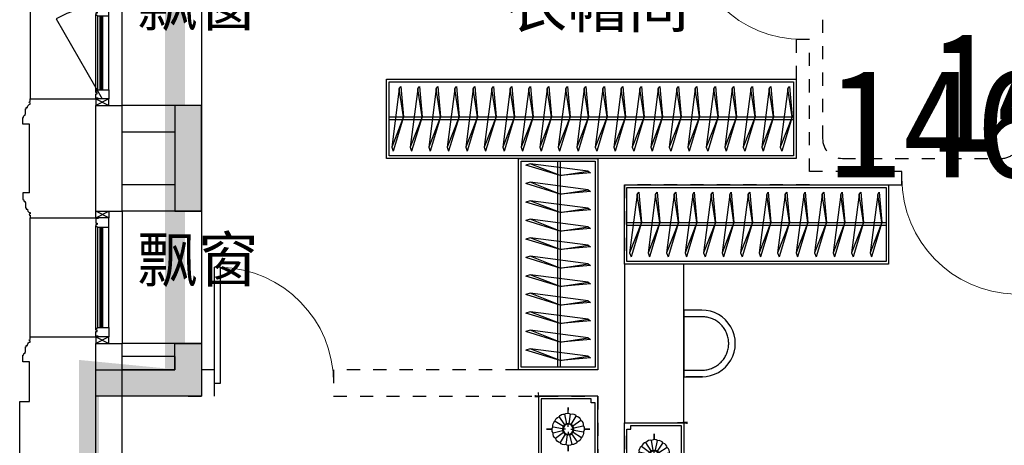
# Model space of a CAD drawing. Header units: millimetres. Extents: x 296296 to 297283, y 219875 to 220035.
# Tile 89 of 256: x 296756.31 to 296763.76, y 220014.42 to 220017.64. Entities that reach past the tile are written whole.
import ezdxf

# ---------------------------------------------------------------- set-up
doc = ezdxf.new("R2010")
doc.units = ezdxf.units.MM
for name, pattern in [('185洋房-边套（报建版）-旧规$0$DASH', [0.35, 0.25, -0.1]), ('185洋房-边套（报建版）-旧规$0$洋房户型$0$_DASH', [0.6000000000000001, 0.4, -0.2]), ('185洋房-边套（报建版）-旧规$0$洋房户型$0$CONTINOUS', [0]), ('185洋房-边套（报建版）-旧规$0$洋房户型$0$XU-140-SF-N1$0$DASH', [0.35, 0.25, -0.1])]:
    doc.linetypes.add(name, pattern=pattern)
doc.layers.add('$面积结果', color=7, linetype='Continuous')
doc.layers.add('面积-住宅全面积', color=1, linetype='Continuous')
doc.layers.add('面积-计容-住宅-1', color=1, linetype='Continuous', lineweight=0)
doc.styles.add('dw', font='simhei.ttf')
doc.styles.get("Standard").update_dxf_attribs({"font": 'arial.ttf'})

# ---------------------------------------------------------------- blocks, each defined once
blk = doc.blocks.new('wy53eu64i765i57i78i')
for points in [[(950474.8552037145, 185258.4376817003), (950674.8552037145, 185258.4376817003), (950674.8552037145, 186058.4376817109), (950474.8552037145, 186058.4376817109)], [(949874.8547115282, 183858.4376814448), (949874.8547115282, 184058.4377638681), (950474.8551656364, 184058.4376814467), (950474.8551656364, 184258.4376814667), (950674.8551656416, 184258.4376814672), (950674.855165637, 183858.4376814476)]]:
    blk.add_hatch(color=253).paths.add_polyline_path(points)
at = {"color": 253}
for points in [[(950474.8552037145, 185258.4376817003), (950674.8552037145, 185258.4376817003), (950674.8552037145, 186058.4376817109), (950474.8552037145, 186058.4376817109)], [(949874.8547115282, 183858.4376814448), (949874.8547115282, 184058.4377638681), (950474.8551656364, 184058.4376814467), (950474.8551656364, 184258.4376814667), (950674.8551656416, 184258.4376814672), (950674.855165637, 183858.4376814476)]]:
    blk.add_lwpolyline(points, close=True, dxfattribs=at)
blk = doc.blocks.new('4uyh5uj6kj67j75rykjtuk7tsik76ykj')
at = {"color": 253}
for s, p in [('飘窗', (807388, 428663)), ('衣帽间', (810183, 428650)), ('飘窗', (807388, 426725.525874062))]:
    blk.add_text(s, height=337.5886524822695, dxfattribs=at).set_placement(p)
blk = doc.blocks.new('185洋房-边套（报建版）-旧规$0$洋房户型$0$11A$C643C1FD2')
at = {"color": 253}
for points in [[(28.00162752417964, 342.6770962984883, -0.2633679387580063), (0.0515171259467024, 361.4657623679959, -0.494818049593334), (9.22300753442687, 380.2089987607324, -0.049224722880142), (26.89366485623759, 381.9528907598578, -0.0368308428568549), (50.53589313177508, 380.2089987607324, -0.0318926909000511), (88.513958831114, 372.0737317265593, 0.0357819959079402), (122.4282498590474, 365.0841070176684, 0.0329412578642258), (212.0899194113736, 359.1705537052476, 0.0265644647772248), (323.3170857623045, 365.0841070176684, 0.0179054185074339), (360.8313586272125, 370.4487565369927, -0.0333974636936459), (381.0393698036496, 372.7026747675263, -0.0320396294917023), (418.1219118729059, 371.9701745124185, 0.018441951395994), (482.4437609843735, 368.9494421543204, 0.0108372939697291), (547.20722402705, 369.7023622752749, 0.0146238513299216), (595.1154809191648, 372.7026747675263, 0.1112493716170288), (617.6622878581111, 380.009099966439, -0.1537083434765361), (634.5505437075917, 383.9622313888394, -0.0764444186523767), (641.9869964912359, 382.2391803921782, -0.215512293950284), (643.9398537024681, 380.2089987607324, -0.5858582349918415), (641.2773915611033, 377.1638927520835, 0.3634893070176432), (636.428366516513, 374.5792910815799, 0.1917162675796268), (636.3710470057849, 363.0441536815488, -0.1296753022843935), (638.3061893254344, 346.4303289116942, -0.0173502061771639), (635.3064320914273, 329.6262630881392, 0.0193256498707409), (632.6727208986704, 314.5282753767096, 0.0188175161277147), (626.0583722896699, 246.1461785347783, 0.0218280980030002), (625.1612337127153, 186.9199199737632, 0.0062041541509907), (626.5468691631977, 153.0692459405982, 0.0019630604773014), (632.6727208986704, 46.17539165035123, 0.0283408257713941), (636.9498540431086, 10.04676229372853, -0.1170135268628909), (636.428366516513, 1.137023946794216, -0.3660599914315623), (634.9992988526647, 0.2057491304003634, -0.0397304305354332), (621.4055880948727, 3.013640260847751, -0.0483088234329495), (607.6671159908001, 8.49546699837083, 0.0629807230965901), (596.9933037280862, 12.39658056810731, 0.0405796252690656), (573.5959727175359, 15.7771522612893, 0.0143450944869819), (506.85604535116, 18.02642949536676, 0.0054844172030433), (381.4113608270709, 17.27782013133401, 0.0071527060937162), (285.2684470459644, 14.27319686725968, 0.0087615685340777), (242.7241944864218, 11.586396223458, -0.0081531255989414), (197.0090114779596, 8.643489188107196, -0.062510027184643), (139.879690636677, 13.04411358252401, 0.078669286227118), (94.29284231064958, 15.08410701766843, 0.0478250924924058), (71.93141105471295, 10.36764307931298, -0.0344939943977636), (41.1465831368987, 3.013640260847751, -0.0235713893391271), (15.81139786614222, -8.1299222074e-06, -0.5102284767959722), (14.85667191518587, 1.137023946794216), (22.36815910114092, 31.16260241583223), (43.02460189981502, 113.7327313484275, 0.0730409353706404), (44.97563112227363, 133.3135636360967, 0.0233051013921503), (39.26876032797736, 194.4262439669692, 0.0182988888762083), (35.19884174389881, 217.2706755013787, -0.0109698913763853), (27.85368260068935, 255.2657693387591, -0.0422811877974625), (24.94686314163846, 289.579173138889, -0.0272005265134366), (27.85368260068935, 342.9727865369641)], [(583.8483481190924, 374.5792910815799, 0.0881531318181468), (549.3185234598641, 371.0355364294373, 0.0881531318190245), (518.1231781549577, 355.8132692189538, 0.0775471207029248), (496.4769416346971, 334.2011149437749, 0.077547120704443), (482.4437609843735, 307.0218101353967)], [(501.8616993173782, 368.8804882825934, 0.0278421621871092), (478.0799251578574, 358.2673156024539, 0.0486850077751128), (465.5431597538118, 350.1835615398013, 0.0236664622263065), (437.6198862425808, 325.8245057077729, 0.0312234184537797), (418.5966097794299, 305.1453350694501, 0.0468009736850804), (413.4886008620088, 297.4792006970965, 0.023190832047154), (405.4516541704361, 280.7496055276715)], [(118.3913605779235, 15.79728258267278, 0.0097294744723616), (145.6801728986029, 24.82911724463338, 0.009729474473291), (172.5969230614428, 34.91583502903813, 0.0079705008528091), (194.3418602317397, 43.95450188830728, 0.0079705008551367), (215.7876314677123, 53.68171564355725)]]:
    blk.add_lwpolyline(points, format="xyb", dxfattribs=at)
blk = doc.blocks.new('185洋房-边套（报建版）-旧规$0$洋房户型$0$11A$C5A527934')
at = {"color": 253}
for p, q in [((122.7863028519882, 492.3297854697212), (194.0422210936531, 398.7701386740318)), ((469.082148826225, 493.1734273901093), (467.2889541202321, 399.6312042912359)), ((194.0422210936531, 398.7701386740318), (261.6452530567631, 281.4336128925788)), ((347.0384173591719, 320.5457457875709), (364.8287260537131, 400.5479455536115)), ((467.2889541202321, 399.6312042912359), (490.5114477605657, 289.7861020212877)), ((329.248285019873, 268.9888375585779), (347.0384173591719, 320.5457457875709)), ((530.7634408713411, 243.3727071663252), (592.6898554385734, 326.9167924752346)), ((592.6898554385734, 326.9167924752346), (677.8384109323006, 360.9532905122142)), ((677.8384109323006, 360.9532905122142), (699.5126560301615, 357.8590980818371)), ((69.51041293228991, 247.6549006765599), (37.09750266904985, 229.6184736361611)), ((162.0198065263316, 260.0996760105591), (69.51041293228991, 247.6549006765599)), ((277.656460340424, 231.6545115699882), (162.0198065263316, 260.0996760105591)), ((277.656460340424, 231.6545115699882), (233.1808649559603, 174.7640555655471)), ((261.6452530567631, 281.4336128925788), (277.656460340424, 231.6545115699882)), ((277.656460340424, 231.6545115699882), (329.248285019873, 268.9888375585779)), ((277.656460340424, 231.6545115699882), (288.2512753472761, 146.9533973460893)), ((363.562474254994, 226.3543945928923), (318.6659118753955, 193.8651198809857)), ((530.7634408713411, 243.3727071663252), (363.562474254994, 226.3543945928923)), ((490.5114477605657, 289.7861020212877), (530.7634408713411, 243.3727071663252)), ((530.7634408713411, 243.3727071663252), (502.8965543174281, 169.1111991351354)), ((530.7634408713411, 243.3727071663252), (591.1416068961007, 268.1265008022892)), ((591.1416068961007, 268.1265008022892), (653.0678451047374, 265.0323083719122)), ((653.0678451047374, 265.0323083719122), (741.3128976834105, 249.5610920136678)), ((741.3128976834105, 249.5610920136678), (744.2826452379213, 243.7632998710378)), ((233.1808649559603, 174.7640555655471), (174.4729873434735, 132.0963089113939)), ((318.6659118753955, 193.8651198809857), (307.8287011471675, 186.1295117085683)), ((502.8965543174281, 169.1111991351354), (521.4744786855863, 94.8498182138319)), ((174.4729873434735, 132.0963089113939), (90.85874809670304, 132.0963089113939)), ((289.9070901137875, 133.7158508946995), (300.5571840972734, 48.57280439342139)), ((521.4744786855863, 94.8498182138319), (569.7114051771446, 38.53747242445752))]:
    blk.add_line(p, q, dxfattribs=at)
blk.add_lwpolyline([(405.0356356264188, 391.5003112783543, -0.0256263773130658), (394.5934741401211, 394.0405346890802, -0.0108003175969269), (278.209239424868, 431.5106167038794, -0.0045599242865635), (199.4338971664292, 459.5707737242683, -0.0112502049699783), (167.8769151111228, 471.9491266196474, -0.0693939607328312), (150.9364112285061, 481.9861399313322, 0.0797562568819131), (135.9971100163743, 490.4264496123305, 0.1063994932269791), (122.7863028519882, 492.3297854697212, 0.3286420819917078), (119.1773717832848, 489.2655320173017, 0.2995467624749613), (121.3153486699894, 483.4137400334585, -0.1899166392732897), (126.2542959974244, 475.4833428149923, -0.0335175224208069), (127.3176843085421, 466.2475801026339, -0.0756271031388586), (126.8906863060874, 462.1304654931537, -0.0534886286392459), (124.2209201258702, 455.063051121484, -0.0178378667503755), (113.3135905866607, 435.2732662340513, -0.0383935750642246), (97.84424402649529, 413.4275901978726, 0.0595290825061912), (88.45066338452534, 398.9000875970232, 0.0359425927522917), (78.95537845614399, 375.3470172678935, 0.011245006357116), (55.85925023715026, 297.6302435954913, 0.0062027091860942), (46.61283075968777, 262.009805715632, -0.010783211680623), (41.10622010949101, 241.5682398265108, -0.0194848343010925), (37.09750266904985, 229.6184736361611, -0.0050616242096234), (19.43351800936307, 184.4461909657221, -0.1013919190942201), (4.367418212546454, 161.6979340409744, 0.2237680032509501), (2.24386440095e-05, 149.6127858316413, 0.2555795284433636), (2.805489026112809, 145.4583129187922, 0.0815627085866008), (16.92475666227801, 140.8788286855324, 0.0718052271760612), (32.32184490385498, 140.7632261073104, -0.0699853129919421), (48.11559286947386, 140.7018463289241, -0.0354599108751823), (101.6783004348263, 129.0320565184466, -0.0294323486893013), (163.8247328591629, 106.7504570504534, -0.0015539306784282), (193.8273851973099, 93.84524431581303, 0.0015200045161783), (224.4987916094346, 80.64991030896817, 0.004735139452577), (256.237719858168, 67.46336765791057, -0.0038204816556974), (295.604757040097, 51.19196171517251, -0.2960011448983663), (315.3198151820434, 22.10359100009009, 0.6497743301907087), (334.6137799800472, 13.98520612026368, 0.0231899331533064), (338.6621444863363, 18.15789371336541, -0.0288000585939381), (341.960333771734, 21.48196777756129, -0.0057266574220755), (347.8876233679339, 26.68343014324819, 0.0043580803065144), (355.6948428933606, 33.49688085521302, 0.0275279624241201), (370.9950301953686, 48.67188713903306, 0.0462141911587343), (378.6929041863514, 58.96571177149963, 0.194121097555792), (381.2113511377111, 73.97301234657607, -0.1337189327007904), (382.2652226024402, 95.61669339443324, -0.0057790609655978), (388.9653815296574, 115.431317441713, -0.0088817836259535)], format="xyb", dxfattribs=at)
blk.add_lwpolyline([(770.2698468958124, 299.0561550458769, 0.1013919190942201), (787.0352203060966, 320.5827156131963, -0.2237680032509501), (792.3160632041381, 332.2975630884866, -0.2555795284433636), (789.8372789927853, 336.6548462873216, -0.0815627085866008), (776.1105519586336, 342.3030636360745, -0.0718052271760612), (760.7676185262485, 343.5984725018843, 0.0699853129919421), (745.0250362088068, 344.8702209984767, 0.0354599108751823), (692.5143547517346, 360.6111221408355, 0.0294323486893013), (632.2585668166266, 387.5905357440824, 0.0015539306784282), (603.3333250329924, 402.757409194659, -0.0015200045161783), (573.7635334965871, 418.2648087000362, -0.004735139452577), (543.1286866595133, 433.8452654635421, 0.0038204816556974), (505.1246174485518, 453.0861851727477, 0.2960011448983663), (487.6971029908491, 483.6000929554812, 0.265444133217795), (469.082148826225, 493.1734273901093, -0.0231899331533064), (464.7258680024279, 489.3233112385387, 0.0288000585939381), (461.1825995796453, 486.2618132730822, 0.0057266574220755), (454.8740680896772, 481.5299634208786, -0.0043580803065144), (446.5675822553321, 475.3349589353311, -0.0275279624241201), (430.149279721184, 461.3773126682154, -0.0462141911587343), (421.6850562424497, 451.7037915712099, -0.194121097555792), (418.0237477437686, 436.9336708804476, 0.1337189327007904), (415.3140452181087, 415.4344363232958, 0.0115049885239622), (398.5551213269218, 377.3189803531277, 0.0088817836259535), (374.8533441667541, 328.8747350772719, 0.0124257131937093), (341.4359616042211, 267.358714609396, -0.0336123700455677), (330.0450882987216, 244.0923795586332), (309.3242681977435, 193.4073047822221), (293.3396342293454, 154.3073867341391, 0.2243410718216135), (280.2644931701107, 142.336453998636, -0.7227715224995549), (280.1118582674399, 134.362428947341, -0.1035130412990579), (283.475598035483, 133.9159818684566, 0.0534647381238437), (289.9907356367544, 133.7042395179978, 0.0301092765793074), (310.7412826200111, 129.5083340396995, -0.0314364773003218), (330.6279829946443, 125.5419687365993, -0.0532399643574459), (344.2355694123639, 125.1658530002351, 0.0551795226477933), (357.3661006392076, 124.7520930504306, 0.0562710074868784), (380.1486569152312, 118.8334074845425, 0.0108003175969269), (493.3185365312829, 72.55300682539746, 0.0045599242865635), (569.7114051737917, 38.53747242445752, 0.0112502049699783), (600.2267866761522, 23.7767736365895, 0.0693939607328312), (616.3481453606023, 12.47084147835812, -0.0797562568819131), (630.5965715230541, 2.91030277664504, -0.1063994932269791), (643.622630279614, -7.6228861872e-06, -0.3286420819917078), (647.45581179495, 2.778616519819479, -0.2995467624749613), (645.7726487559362, 8.777064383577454, 0.1899166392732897), (641.4560746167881, 17.06268979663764, 0.0335175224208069), (641.103711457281, 26.35278924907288, 0.0756271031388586), (641.8450193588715, 30.42506412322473, 0.0534886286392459), (645.0486305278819, 37.26705745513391, 0.0178378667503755), (657.4407085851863, 56.16260785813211, 0.0383935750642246), (674.5389620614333, 76.75833489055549, -0.0595290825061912), (685.0184041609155, 90.52310813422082, -0.0359425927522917), (696.2910374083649, 113.2791029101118, -0.011245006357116), (725.2760093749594, 188.9969967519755, -0.0062027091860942), (737.2254412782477, 223.8039349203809, 0.010783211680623), (744.2826452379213, 243.7632998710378, 0.0194848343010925), (749.1954882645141, 255.370655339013, 0.0050616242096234)], format="xyb", close=True, dxfattribs=at)
blk = doc.blocks.new('185洋房-边套（报建版）-旧规$0$洋房户型$0$11cdx床头灯2.0')
at = {"color": 253}
for p, q in [((0, 121.9930754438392), (0, 164.8358911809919)), ((-22.36753262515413, 36.55522483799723), (-61.20316116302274, 100.0242339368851)), ((-6.675826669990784, 42.33230819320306), (-18.26673075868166, 115.8317782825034)), ((10.03221337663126, 41.66468136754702), (27.45064381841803, 114.0049844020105)), ((25.21293987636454, 34.65398449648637), (68.98890671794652, 94.82196510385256)), ((-121.9930754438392, 0), (-164.8358911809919, 0)), ((-41.66468137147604, 10.0322133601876), (-114.0049843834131, 27.45064379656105)), ((-34.65398450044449, 25.21293987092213), (-94.82196508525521, 68.98890669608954)), ((-19.46074865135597, 0), (-38.24746614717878, 0)), ((0, 19.46074865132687), (0, 38.24746614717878)), ((19.46074865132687, 0), (38.24746614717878, 0)), ((36.55522483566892, 22.36753262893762), (100.0242339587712, 61.20316118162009)), ((42.33230819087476, 6.675826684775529), (115.8317783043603, 18.26673077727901)), ((121.9930754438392, 0), (164.8358911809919, 0)), ((-42.33230818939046, -6.675826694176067), (-115.831778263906, -18.26673078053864)), ((-36.55522482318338, -22.36753264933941), (-100.0242339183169, -61.20316118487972)), ((-25.21293984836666, -34.65398451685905), (-68.9889066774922, -94.82196510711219)), ((-27.26200928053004, -114.0502396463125), (-9.963274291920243, -41.68122052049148)), ((0, -19.46074865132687), (0, -38.24746614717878)), ((18.72336690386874, -113.8760766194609), (6.952890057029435, -42.28768495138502)), ((62.58618011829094, -99.16473352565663), (22.87297582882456, -36.24110863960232)), ((34.65398451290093, -25.21293985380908), (96.00410843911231, -67.33413310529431)), ((41.66468137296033, -10.03221335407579), (114.3802456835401, -25.8424789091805)), ((0, -121.9930754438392), (0, -164.8358911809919))]:
    blk.add_line(p, q, dxfattribs=at)
for points in [[(0, 164.8358911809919), (0, 121.9930754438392)], [(-164.8358911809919, 0), (-121.9930754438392, 0)], [(164.8358911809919, 0), (122.0982539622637, -1.711093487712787)], [(0, -164.8358911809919), (0, -121.9930754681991)]]:
    blk.add_lwpolyline(points, dxfattribs=at)
for radius in [42.85546614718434, 38.24746614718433]:
    blk.add_circle((0, 0), radius, dxfattribs=at)
for centre, start, end in [((-55.65763585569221, 60.34635381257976), 97.98094052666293, 167.5444984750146), ((-28.32740078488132, 77.05201628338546), 75.48094052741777, 145.0444984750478), ((3.315424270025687, 82.02720775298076), 52.98094052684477, 122.5444984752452), ((34.45350603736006, 74.51450042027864), 30.48094052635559, 100.0444984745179), ((60.34635383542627, 55.6576358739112), 7.980940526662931, 77.54449847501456), ((-82.02720773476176, 3.315424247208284), 142.9809405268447, 212.5444984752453), ((-74.51450040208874, 34.45350601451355), 120.4809405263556, 190.0444984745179), ((77.05201630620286, 28.32740080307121), 345.4809405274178, 55.04449847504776), ((82.02720777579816, -3.315424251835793), 322.9809405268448, 32.54449847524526), ((-77.05201626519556, -28.32740080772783), 165.4809405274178, 235.0444984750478), ((-60.34635379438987, -55.65763587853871), 187.9809405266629, 257.5444984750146), ((55.65763589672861, -60.34635381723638), 277.9809405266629, 347.5444984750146), ((74.51450044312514, -34.45350601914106), 300.4809405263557, 10.04449847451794), ((-34.45350599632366, -74.51450042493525), 210.4809405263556, 280.044498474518), ((-3.31542422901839, -82.02720775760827), 232.9809405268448, 302.5444984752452), ((28.32740082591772, -77.05201628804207), 255.4809405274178, 325.0444984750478)]:
    blk.add_arc(centre, 40.1031497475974, start, end, dxfattribs=at)
blk = doc.blocks.new('*U1084')
at = {"color": 253}
for p, q in [((-900, 0), (-1350, 0)), ((-1350, 0), (-1350, -450)), ((-1350, 0), (1400, 0)), ((900, 0), (-900, 0)), ((-900, 0), (-900, -2100)), ((-900, -450), (-900, 0)), ((900, -2100), (900, 0)), ((900, -450), (900, 0)), ((900, 0), (1400, 0)), ((1400, 0), (1400, -450)), ((-1330, -50), (-1330, -430)), ((-920, -430), (-920, -50)), ((900, -52.37141133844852), (-900, -52.37141133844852)), ((920, -430), (920, -50)), ((1380, -50), (1380, -430)), ((-1330, -430), (-920, -430)), ((1380, -430), (920, -430)), ((-1350, -450), (-900, -450)), ((1400, -450), (900, -450)), ((-900, -2100), (900, -2100))]:
    blk.add_line(p, q, dxfattribs=at)
at = {"color": 253, "linetype": '185洋房-边套（报建版）-旧规$0$洋房户型$0$CONTINOUS', "ltscale": 2.5}
blk.add_line((900, -494.0539780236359), (-129.6384496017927, -493.6936342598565), dxfattribs=at)
at = {"color": 253}
for points in [[(-1300, -20), (-1300, -50), (-1330, -50)], [(-950, -20), (-1300, -20)], [(-950, -20), (-950, -50), (-920, -50)], [(950, -20), (950, -50), (920, -50)], [(950, -20), (1350, -20)], [(1350, -20), (1350, -50), (1380, -50)]]:
    blk.add_lwpolyline(points, dxfattribs=at)
for points in [[(-1350, -332.5829230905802, 0, 18, 0), (-1350, -478.5486145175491, 10, 10, 0)], [(-900, -349.7433749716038, 0, 10, 0), (-900, -477.732901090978, 10, 10, 0)], [(900, -349.7433749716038, 0, 10, 0), (900, -477.732901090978, 10, 10, 0)], [(1400, -332.5829230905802, 0, 18, 0), (1400, -478.5486145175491, 10, 10, 0)], [(-1380.642982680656, -450, 10, 0, 0), (-1202.928873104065, -450, 10, 10, 0)], [(-873.3039343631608, -450, 18, 0, 0), (-1032.485541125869, -450, 10, 10, 0)], [(873.3039343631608, -450, 18, 0, 0), (1032.485541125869, -450, 10, 10, 0)], [(1430.642982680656, -450, 10, 0, 0), (1252.928873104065, -450, 10, 10, 0)], [(668.4798599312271, -1858.974266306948, 10, 0, 0.3742418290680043), (834.35406832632, -1895.367973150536, 10, 10, -2.215859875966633)], [(686.134763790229, -1863.698682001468, 10, 0, -0.1770186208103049), (693.2691898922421, -1995.667389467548, 10, 10, 2.215859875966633)], [(-900, -2005.373558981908, 0, 10, 0), (-900, -2130, 10, 10, 0)], [(900, -1958.516598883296, 0, 10, 0), (900, -2130, 10, 10, 0)], [(-658.2516379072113, -2100, 0, 10, 0), (-930, -2100, 10, 10, 0)], [(775.3735589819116, -2100, 0, 10, 0), (930, -2100, 10, 10, 0)]]:
    blk.add_lwpolyline(points, format="xyseb", dxfattribs=at)
at = {"color": 253, "linetype": '185洋房-边套（报建版）-旧规$0$洋房户型$0$CONTINOUS', "ltscale": 2.5}
for centre, radius, start, end in [((-128.8583196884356, -1775.735626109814), 1282.042229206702, 90.03486480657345, 126.977026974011), ((-10.6178487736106, -1124.520932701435), 641.9571511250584, 100.6846126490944, 154.0789214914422), ((515.9483600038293, -1720.672995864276), 391.6461517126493, 284.3565564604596, 348.6982700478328), ((773.9434106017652, -1781.829325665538), 129.6719098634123, 228.5450077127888, 346.4386693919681), ((519.1637179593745, -1944.946974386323), 181.3429785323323, 301.1833281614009, 22.206194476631)]:
    blk.add_arc(centre, radius, start, end, dxfattribs=at)
at = {"color": 253, "linetype": '185洋房-边套（报建版）-旧规$0$洋房户型$0$XU-140-SF-N1$0$DASH', "ltscale": 2.5}
blk.add_arc((-757.918790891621, -855.2302890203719), 175.8930122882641, 5.188406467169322, 143.8786841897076, dxfattribs=at)
at = {"color": 253, "xscale": -1}
for name, p in [('185洋房-边套（报建版）-旧规$0$洋房户型$0$11cdx床头灯2.0', (-1125, -225)), ('185洋房-边套（报建版）-旧规$0$洋房户型$0$11A$C643C1FD2', (-140.3062636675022, -485.6770544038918))]:
    blk.add_blockref(name, p, dxfattribs=at)
at = {"color": 253}
for name, p in [('185洋房-边套（报建版）-旧规$0$洋房户型$0$11cdx床头灯2.0', (1150, -225)), ('185洋房-边套（报建版）-旧规$0$洋房户型$0$11A$C643C1FD2', (140.3062636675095, -485.6770544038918)), ('185洋房-边套（报建版）-旧规$0$洋房户型$0$11A$C5A527934', (-835.6395401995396, -1956.163217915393))]:
    blk.add_blockref(name, p, dxfattribs=at)
blk = doc.blocks.new('185洋房-边套（报建版）-旧规$0$洋房户型$0$11A$C17570B11')
at = {"color": 253}
for p, q in [((0, 0), (-211.0270006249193, -32.54784116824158)), ((0, 0), (228.5429438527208, -89.85827781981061)), ((-211.0270006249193, -32.54784116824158), (-229.8062428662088, -20.4895358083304)), ((-211.0270006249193, -32.54784116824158), (228.5429438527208, -89.85827781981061)), ((228.5429438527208, -89.85827781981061), (259.1465271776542, -78.90659712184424))]:
    blk.add_line(p, q, dxfattribs=at)
blk.add_lwpolyline([(-229.8062428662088, -20.4895358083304), (0, 0), (259.1465271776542, -78.90659712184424)], dxfattribs=at)
blk = doc.blocks.new('*U1090')
at = {"color": 253}
for points in [[(49.99999854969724, 0), (2050.00000144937, 0), (2050.00000144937, -599.9999999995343), (49.99999854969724, -599.9999999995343)], [(69.99999854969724, -20), (2030.00000144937, -20), (2030.00000144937, -579.9999999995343), (69.99999854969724, -579.9999999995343)]]:
    blk.add_lwpolyline(points, close=True, dxfattribs=at)
for points in [[(69.99999854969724, -285.2554255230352), (2030.00000144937, -285.2554255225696)], [(69.99999854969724, -305.2554255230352), (2030.00000144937, -305.2554255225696)]]:
    blk.add_lwpolyline(points, dxfattribs=at)
at = {"color": 253, "rotation": 270}
for p in [(179.5653612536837, -285.148174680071), (319.5653612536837, -285.148174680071), (459.5653612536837, -285.148174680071), (599.5653612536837, -285.148174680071), (739.5653612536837, -285.148174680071), (879.5653612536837, -285.148174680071), (1019.565361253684, -285.148174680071), (1159.565361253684, -285.148174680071), (1299.565361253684, -285.148174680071), (1439.565361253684, -285.148174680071), (1579.565361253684, -285.148174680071), (1719.565361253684, -285.148174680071), (1859.565361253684, -285.148174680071), (1999.565361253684, -285.148174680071)]:
    blk.add_blockref('185洋房-边套（报建版）-旧规$0$洋房户型$0$11A$C17570B11', p, dxfattribs=at)
blk = doc.blocks.new('185洋房-边套（报建版）-旧规$0$洋房户型$0$0627004614060755559669DADA558Desk_7_ICDA')
at = {"color": 253, "linetype": 'ByBlock'}
for p, q in [((135.5067688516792, 454.3815198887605), (-1.33659341e-08, 454.3815198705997)), ((4.08836058e-08, 50.00073370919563), (135.8617244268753, 49.99874006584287))]:
    blk.add_line(p, q, dxfattribs=at)
at = {"color": 253}
blk.add_lwpolyline([(135.5067688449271, 504.3815198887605), (-2.01180228e-08, 504.3815198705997), (4.76356945e-08, 0), (141.585731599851, 1.67638063e-08), (18.23688822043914, 2.0954758e-09)], dxfattribs=at)
blk.add_ellipse((137.2971440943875, 252.1907599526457), major_axis=(9.543512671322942, 252.0164800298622), ratio=0.9999999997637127, start_param=3.172344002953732, end_param=6.328134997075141, dxfattribs=at)
at = {"color": 253, "linetype": 'ByBlock'}
blk.add_open_spline([(135.8617244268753, 49.99874006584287), (142.8966715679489, 49.94879694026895), (149.9342136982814, 50.2663414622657), (168.7145371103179, 52.09909560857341), (180.3916395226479, 54.28524919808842), (203.1847677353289, 60.66387470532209), (214.300432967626, 64.85624571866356), (235.6288372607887, 75.11844467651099), (245.8412389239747, 81.18811028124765), (265.0490330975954, 95.0183018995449), (274.0441217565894, 102.7786091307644), (290.5406321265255, 119.7514905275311), (298.041792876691, 128.9637961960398), (311.3197225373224, 148.5574212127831), (317.0962814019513, 158.9384306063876), (326.7473105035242, 180.5502605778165), (330.6216280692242, 191.7807392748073), (336.348970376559, 214.7461721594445), (338.2019045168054, 226.4807630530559), (339.8294341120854, 250.0935711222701), (339.6040038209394, 261.9714147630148), (337.0816712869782, 285.5054623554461), (334.7848089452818, 297.1612940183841), (328.1901804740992, 319.8928674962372), (323.8925186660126, 330.9682497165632), (313.4283907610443, 352.1983129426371), (307.2620901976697, 362.3526581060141), (293.250253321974, 381.4283490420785), (285.4049386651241, 390.349393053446), (268.2762816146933, 406.6841004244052), (258.993210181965, 414.0975053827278), (239.2744694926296, 427.1889080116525), (228.839112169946, 432.8666985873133), (207.1366740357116, 442.3122126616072), (195.8699365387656, 446.0797867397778), (172.8511893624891, 451.58894597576), (161.0995438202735, 453.3304439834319), (144.8167351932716, 454.2975966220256), (140.338702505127, 454.4145632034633), (135.861724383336, 454.382779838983)], degree=3, knots=[3.172344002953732, 3.172344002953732, 3.172344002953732, 3.172344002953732, 3.276724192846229, 3.276724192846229, 3.452311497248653, 3.452311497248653, 3.627898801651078, 3.627898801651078, 3.803486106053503, 3.803486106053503, 3.979073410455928, 3.979073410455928, 4.154660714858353, 4.154660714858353, 4.330248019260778, 4.330248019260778, 4.505835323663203, 4.505835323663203, 4.681422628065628, 4.681422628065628, 4.857009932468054, 4.857009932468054, 5.032597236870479, 5.032597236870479, 5.208184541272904, 5.208184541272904, 5.383771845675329, 5.383771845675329, 5.559359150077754, 5.559359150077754, 5.73494645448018, 5.73494645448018, 5.910533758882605, 5.910533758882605, 6.08612106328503, 6.08612106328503, 6.261708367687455, 6.261708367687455, 6.328134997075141, 6.328134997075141, 6.328134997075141, 6.328134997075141], dxfattribs=at)
blk = doc.blocks.new('*U1135')
at = {"color": 253}
blk.add_lwpolyline([(1249.999999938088, -599.9999967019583), (1250.000000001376, 599.9999966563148), (800.000000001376, 599.9999966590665), (799.999999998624, -599.9999966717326), (1249.999999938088, -599.9999967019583)], dxfattribs=at)
blk.add_blockref('185洋房-边套（报建版）-旧规$0$洋房户型$0$0627004614060755559669DADA558Desk_7_ICDA', (1249.999999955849, -252.1907599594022), dxfattribs=at)
blk = doc.blocks.new('*U1136')
at = {"color": 253}
for points in [[(49.99999854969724, 0), (1650.00000144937, 0), (1650.00000144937, -599.9999999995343), (49.99999854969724, -599.9999999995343)], [(69.99999854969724, -20), (1630.00000144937, -20), (1630.00000144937, -579.9999999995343), (69.99999854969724, -579.9999999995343)]]:
    blk.add_lwpolyline(points, close=True, dxfattribs=at)
for points in [[(69.99999854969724, -285.2554255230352), (1630.00000144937, -285.2554255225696)], [(69.99999854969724, -305.2554255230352), (1630.00000144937, -305.2554255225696)]]:
    blk.add_lwpolyline(points, dxfattribs=at)
at = {"color": 253, "rotation": 270}
for p in [(179.5653612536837, -285.148174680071), (319.5653612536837, -285.148174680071), (459.5653612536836, -285.148174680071), (599.5653612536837, -285.148174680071), (739.5653612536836, -285.148174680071), (879.5653612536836, -285.148174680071), (1019.565361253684, -285.148174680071), (1159.565361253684, -285.148174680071), (1299.565361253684, -285.148174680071), (1439.565361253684, -285.148174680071), (1579.565361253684, -285.148174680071)]:
    blk.add_blockref('185洋房-边套（报建版）-旧规$0$洋房户型$0$11A$C17570B11', p, dxfattribs=at)
blk = doc.blocks.new('*U1118')
at = {"color": 253}
for points in [[(1399.999998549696, 0), (4500.000001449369, 0), (4500.000001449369, -599.9999999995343), (1399.999998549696, -599.9999999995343)], [(1419.999998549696, -20), (4480.000001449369, -20), (4480.000001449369, -579.9999999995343), (1419.999998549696, -579.9999999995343)]]:
    blk.add_lwpolyline(points, close=True, dxfattribs=at)
for points in [[(1419.999998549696, -285.2554255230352), (4480.000001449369, -285.2554255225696)], [(1419.999998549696, -305.2554255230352), (4480.000001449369, -305.2554255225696)]]:
    blk.add_lwpolyline(points, dxfattribs=at)
at = {"color": 253, "rotation": 270}
for p in [(1529.565361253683, -285.148174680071), (1669.565361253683, -285.148174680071), (1809.565361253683, -285.148174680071), (1949.565361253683, -285.148174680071), (2089.565361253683, -285.148174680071), (2229.565361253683, -285.148174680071), (2369.565361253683, -285.148174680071), (2509.565361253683, -285.148174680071), (2649.565361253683, -285.148174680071), (2789.565361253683, -285.148174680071), (2929.565361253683, -285.148174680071), (3069.565361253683, -285.148174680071), (3209.565361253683, -285.148174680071), (3349.565361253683, -285.148174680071), (3489.565361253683, -285.148174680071), (3629.565361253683, -285.148174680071), (3769.565361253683, -285.148174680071), (3909.565361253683, -285.148174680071), (4049.565361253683, -285.148174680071), (4189.565361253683, -285.148174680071), (4329.565361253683, -285.148174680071), (4469.565361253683, -285.148174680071)]:
    blk.add_blockref('185洋房-边套（报建版）-旧规$0$洋房户型$0$11A$C17570B11', p, dxfattribs=at)
blk = doc.blocks.new('185洋房-边套（报建版）-旧规$0$洋房户型$0$$DorLib2D$00000001')
at = {"color": 253}
for p, q in [((0.45, 0.9750000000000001), (0.5000000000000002, 0.9750000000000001)), ((0.45, 0), (0.45, 0.9750000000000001)), ((0.5, 0), (0.5, 0.9750000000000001)), ((0.5, 0), (0.45, 0))]:
    blk.add_line(p, q, dxfattribs=at)
at = {"color": 253, "lineweight": 13}
blk.add_arc((0.475, 0), 0.975, 91.4692835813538, 180, dxfattribs=at)
blk = doc.blocks.new('185洋房-边套（报建版）-旧规')
at = {"color": 253, "linetype": '185洋房-边套（报建版）-旧规$0$DASH'}
for p, q in [((5300.000074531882, 7000.000000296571), (5200.000074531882, 7000.000000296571)), ((5200.000074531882, 7000.000000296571), (5200.000074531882, 6100.000000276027)), ((5300.000074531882, 5999.999979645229), (5300.000074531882, 7000.000000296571)), ((3699.999999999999, 6100.000000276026), (3699.999999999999, 4500.000000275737)), ((5200.000074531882, 6100.000000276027), (3699.999999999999, 6100.000000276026)), ((5999.999999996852, 5999.999979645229), (5300.000074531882, 5999.999979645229)), ((5999.999999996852, 5899.999979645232), (5999.999999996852, 5999.999979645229)), ((3900, 5900.000000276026), (3900, 4400.000000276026)), ((5300.000074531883, 5900.000000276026), (3900, 5900.000000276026)), ((5299.999999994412, 5899.999979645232), (5999.999999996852, 5899.999979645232)), ((800.0000000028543, 4500.000000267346), (700.0000000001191, 4500.000000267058)), ((800.0000000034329, 4300.000000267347), (800.0000000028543, 4500.000000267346)), ((3699.999999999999, 4500.000000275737), (1700.000000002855, 4500.00000026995)), ((1700.000000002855, 4500.00000026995), (1700.000000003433, 4300.00000026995)), ((3900, 4400.000000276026), (3900, 1200.000000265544)), ((600.0000000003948, 4300.00000026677), (800.0000000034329, 4300.000000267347)), ((1700.000000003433, 4300.00000026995), (3700.000000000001, 4300.000000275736)), ((3700.000000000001, 4300.000000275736), (3700.000000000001, 1300.000000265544))]:
    blk.add_line(p, q, dxfattribs=at)
at = {"color": 253, "linetype": 'Continuous'}
for p, q in [((700.0000000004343, 6500.000000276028), (100.00000000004, 6500.000000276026)), ((100.00000000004, 6300.000000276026), (100.00000000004, 6500.000000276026)), ((700.0000000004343, 6500.000000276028), (700.0000000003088, 5700.000000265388)), ((500.0000000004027, 6300.000000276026), (100.00000000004, 6300.000000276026)), ((500.0000000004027, 6300.000000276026), (500.00000000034, 5900.000000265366)), ((500.00000000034, 5900.000000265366), (99.9999999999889, 5900.000000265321)), ((100.0000000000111, 5700.000000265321), (99.9999999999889, 5900.000000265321)), ((700.0000000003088, 5700.000000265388), (100.0000000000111, 5700.000000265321)), ((700.0000000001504, 4700.000000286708), (100.0000000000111, 4700.000000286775)), ((100, 4600.000000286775), (100.0000000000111, 4700.000000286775)), ((700.0000000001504, 4700.000000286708), (700.0000000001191, 4500.000000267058)), ((500.0000000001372, 4600.00000028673), (100, 4600.000000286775)), ((500.0000000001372, 4600.00000028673), (500.0000000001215, 4500.000000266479)), ((500.0000000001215, 4500.000000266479), (99.9999999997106, 4500.000000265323)), ((100.0000000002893, 4300.000000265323), (99.9999999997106, 4500.000000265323)), ((600.0000000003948, 4300.00000026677), (100.0000000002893, 4300.000000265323))]:
    blk.add_line(p, q, dxfattribs=at)
at = {"color": 253, "linetype": '185洋房-边套（报建版）-旧规$0$洋房户型$0$_DASH', "ltscale": 0.5}
blk.add_lwpolyline([(6900.000120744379, 6249.999991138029), (6900.000120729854, 8349.99999644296, 0.4142135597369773), (6750.000122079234, 8499.9999964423), (5550.000076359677, 8500.000004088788, 0.4142135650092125), (5400.000075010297, 8350.000004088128), (5400.000075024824, 6249.999998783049, 0.4142135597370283), (5550.00007367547, 6099.999998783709), (6750.000119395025, 6099.999991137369, 0.4142135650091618)], format="xyb", close=True, dxfattribs=at)
at = {"color": 253}
for points in [[(700.0000000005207, 8000.000000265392), (700.0000000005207, 6500.000000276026)], [(700.0000000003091, 5700.000000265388), (700.0000000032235, 4700.000000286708)]]:
    blk.add_lwpolyline(points, dxfattribs=at)
at = {"color": 253, "yscale": -900}
for p, xscale, zscale, rotation in [((5250.000074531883, 7450.000000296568), -900, 100, 270), ((1250.000000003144, 4400.00000026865), 900, 200, 180.0000000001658)]:
    blk.add_blockref('185洋房-边套（报建版）-旧规$0$洋房户型$0$$DorLib2D$00000001', p, dxfattribs=dict(at, xscale=xscale, zscale=zscale, rotation=rotation))
at = {"color": 253}
for name, p in [('*U1118', (700.0000730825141, 6700.000000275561)), ('*U1090', (3850.000001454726, 5900.000000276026))]:
    blk.add_blockref(name, p, dxfattribs=at)
for name, p, rotation in [('*U1136', (3700.000000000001, 6149.9999988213), 270), ('*U1084', (3900.000000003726, 2700.000000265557), 90)]:
    blk.add_blockref(name, p, dxfattribs=dict(at, rotation=rotation))
at = {"color": 253, "xscale": 900, "yscale": -900, "zscale": 100}
blk.add_blockref('185洋房-边套（报建版）-旧规$0$洋房户型$0$$DorLib2D$00000001', (6449.999999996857, 5949.999979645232), dxfattribs=at)
at = {"color": 253, "extrusion": (0, 0, -1), "xscale": -1, "zscale": -1, "rotation": 359.9998733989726}
blk.add_blockref('*U1135', (-3100.00132576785, 4699.99823593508), dxfattribs=at)
at = {"color": 253, "xscale": -1, "rotation": 270}
blk.add_blockref('*U1084', (3700.000000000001, 2899.999997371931), dxfattribs=at)
blk = doc.blocks.new('*U1468')
at = {"color": 253}
for points in [[(29632.70266194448, 9049.579764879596), (29632.70266194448, 8999.579764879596), (29682.70266194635, 8999.579764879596), (29682.70266194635, 9002.579764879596), (29689.70266194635, 9002.579764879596), (29689.70266194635, 9005.57976485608), (29692.70266194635, 9005.57976485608, 0.4142135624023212), (29699.70266194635, 9012.57976485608), (29699.70266194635, 9015.57976485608), (29706.70266194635, 9015.57976485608), (29706.70266194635, 9018.57976485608), (29747.70266285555, 9018.579764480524), (29747.70266279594, 9023.579764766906), (29757.70266273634, 9023.579764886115), (29757.70266261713, 9033.579764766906), (29762.70266350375, 9033.57976482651, 0.4039906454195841), (29782.70266297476, 9054.579764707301), (29792.70266264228, 9054.57976462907), (29792.70266262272, 9052.079764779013, 0.9999999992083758), (29802.70266277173, 9052.079764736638), (29802.7026627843, 9054.57976468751), (29822.70266339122, 9054.57976468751), (29822.70266339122, 9549.579764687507)], [(30912.70266483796, 9049.579764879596), (30912.70266483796, 8999.579764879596), (30862.70266483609, 8999.579764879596), (30862.70266483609, 9002.579764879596), (30855.70266483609, 9002.579764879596), (30855.70266483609, 9005.57976485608), (30852.70266483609, 9005.57976485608, -0.4142135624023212), (30845.70266483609, 9012.57976485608), (30845.70266483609, 9015.57976485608), (30838.70266483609, 9015.57976485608), (30838.70266483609, 9018.57976485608), (30797.70266392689, 9018.579764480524), (30797.7026639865, 9023.579764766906), (30787.7026640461, 9023.579764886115), (30787.70266416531, 9033.579764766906), (30782.70266327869, 9033.57976482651, -0.4039906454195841), (30762.70266380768, 9054.579764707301), (30752.70266414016, 9054.57976462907), (30752.70266415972, 9052.079764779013, -0.9999999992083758), (30742.70266401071, 9052.079764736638), (30742.70266399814, 9054.57976468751), (30722.70266339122, 9054.57976468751), (30722.70266339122, 9549.579764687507)]]:
    blk.add_lwpolyline(points, format="xyb", dxfattribs=at)
blk.add_lwpolyline([(30722.70266339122, 9054.57976468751), (29822.70266339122, 9054.57976468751)], dxfattribs=at)
blk = doc.blocks.new('*U1469')
at = {"color": 253}
for points in [[(29632.70266194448, 9049.579764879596), (29632.70266194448, 8999.579764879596), (29682.70266194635, 8999.579764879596), (29682.70266194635, 9002.579764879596), (29689.70266194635, 9002.579764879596), (29689.70266194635, 9005.57976485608), (29692.70266194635, 9005.57976485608, 0.4142135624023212), (29699.70266194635, 9012.57976485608), (29699.70266194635, 9015.57976485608), (29706.70266194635, 9015.57976485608), (29706.70266194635, 9018.57976485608), (29747.70266285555, 9018.579764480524), (29747.70266279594, 9023.579764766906), (29757.70266273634, 9023.579764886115), (29757.70266261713, 9033.579764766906), (29762.70266350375, 9033.57976482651, 0.4039906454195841), (29782.70266297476, 9054.579764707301), (29792.70266264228, 9054.57976462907), (29792.70266262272, 9052.079764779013, 0.9999999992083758), (29802.70266277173, 9052.079764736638), (29802.7026627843, 9054.57976468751), (29822.70266339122, 9054.57976468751), (29822.70266339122, 9549.579762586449)], [(31412.70266483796, 9049.579764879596), (31412.70266483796, 8999.579764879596), (31362.70266483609, 8999.579764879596), (31362.70266483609, 9002.579764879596), (31355.70266483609, 9002.579764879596), (31355.70266483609, 9005.57976485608), (31352.70266483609, 9005.57976485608, -0.4142135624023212), (31345.70266483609, 9012.57976485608), (31345.70266483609, 9015.57976485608), (31338.70266483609, 9015.57976485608), (31338.70266483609, 9018.57976485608), (31297.70266392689, 9018.579764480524), (31297.7026639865, 9023.579764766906), (31287.7026640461, 9023.579764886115), (31287.70266416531, 9033.579764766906), (31282.70266327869, 9033.57976482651, -0.4039906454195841), (31262.70266380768, 9054.579764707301), (31252.70266414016, 9054.57976462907), (31252.70266415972, 9052.079764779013, -0.9999999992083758), (31242.70266401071, 9052.079764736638), (31242.70266399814, 9054.57976468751), (31222.70266339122, 9054.57976468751), (31222.70266339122, 9549.579762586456)]]:
    blk.add_lwpolyline(points, format="xyb", dxfattribs=at)
blk.add_lwpolyline([(31222.70266339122, 9054.57976468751), (29822.70266339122, 9054.57976468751)], dxfattribs=at)
blk = doc.blocks.new('*U1476')
at = {"color": 253}
for points in [[(7970.00000050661, 814.9999839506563), (7970.00000050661, 899.9999839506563), (7900.00000050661, 899.9999839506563), (7900.00000050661, 819.9999839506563), (7905.00000050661, 819.9999839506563), (7905.00000050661, 799.9999839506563), (7940.00000050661, 799.9999839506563), (7940.00000050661, 809.9999839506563), (7950.00000050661, 809.9999839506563), (7950.00000050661, 799.9999839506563), (7960.00000050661, 799.9999839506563)], [(8730.00000050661, 814.9999839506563), (8730.00000050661, 899.9999839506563), (8800.00000050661, 899.9999839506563), (8800.00000050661, 819.9999839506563), (8795.00000050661, 819.9999839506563), (8795.00000050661, 799.9999839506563), (8760.00000050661, 799.9999839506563), (8760.00000050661, 809.9999839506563), (8750.00000050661, 809.9999839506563), (8750.00000050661, 799.9999839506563), (8740.00000050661, 799.9999839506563)]]:
    blk.add_lwpolyline(points, close=True, dxfattribs=at)
for points in [[(7970.00000050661, 899.9999839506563), (8730.00000050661, 899.9999839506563)], [(7970.00000050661, 854.9999839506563), (8730.00000050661, 854.9999839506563)], [(7970.00000050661, 844.9999839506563), (8730.00000050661, 844.9999839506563)], [(7970.00000050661, 834.9999839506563), (8730.00000050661, 834.9999839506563)], [(7960.00000050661, 799.9999839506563), (8740.00000050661, 799.9999839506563)], [(7970.00000050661, 814.9999839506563), (8730.00000050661, 814.9999839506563)]]:
    blk.add_lwpolyline(points, dxfattribs=at)
blk = doc.blocks.new('185标准层外包-边-报建版$0$seyesryhertyheryetrye')
at = {"color": 253}
blk.add_lwpolyline([(22072.70269624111, 23949.57976469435), (22022.70269624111, 23949.57976469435), (22022.70269624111, 23849.57976469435), (22072.70269624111, 23849.57976469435)], close=True, dxfattribs=at)
for points in [[(22022.70269624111, 23849.57976469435), (22072.70269624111, 23949.57976469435)], [(22022.70269624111, 23949.57976469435), (22072.70269732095, 23849.57976468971)]]:
    blk.add_lwpolyline(points, dxfattribs=at)
blk = doc.blocks.new('*U1479')
at = {"color": 253}
for points in [[(7970.00000050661, 814.9999839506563), (7970.00000050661, 899.9999839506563), (7900.00000050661, 899.9999839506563), (7900.00000050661, 819.9999839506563), (7905.00000050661, 819.9999839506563), (7905.00000050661, 799.9999839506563), (7940.00000050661, 799.9999839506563), (7940.00000050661, 809.9999839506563), (7950.00000050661, 809.9999839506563), (7950.00000050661, 799.9999839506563), (7960.00000050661, 799.9999839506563)], [(8530.00000050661, 814.9999839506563), (8530.00000050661, 899.9999839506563), (8600.00000050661, 899.9999839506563), (8600.00000050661, 819.9999839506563), (8595.00000050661, 819.9999839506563), (8595.00000050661, 799.9999839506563), (8560.00000050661, 799.9999839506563), (8560.00000050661, 809.9999839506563), (8550.00000050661, 809.9999839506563), (8550.00000050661, 799.9999839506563), (8540.00000050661, 799.9999839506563)]]:
    blk.add_lwpolyline(points, close=True, dxfattribs=at)
for points in [[(7970.00000050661, 899.9999839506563), (8530.00000050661, 899.9999839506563)], [(7970.00000050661, 854.9999839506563), (8530.00000050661, 854.9999839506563)], [(7970.00000050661, 844.9999839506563), (8530.00000050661, 844.9999839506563)], [(7970.00000050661, 834.9999839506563), (8530.00000050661, 834.9999839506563)], [(7960.00000050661, 799.9999839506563), (8540.00000050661, 799.9999839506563)], [(7970.00000050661, 814.9999839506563), (8530.00000050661, 814.9999839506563)]]:
    blk.add_lwpolyline(points, dxfattribs=at)
blk = doc.blocks.new('185标准层外包-边-报建版')
at = {"color": 253, "linetype": 'Continuous'}
for p, q in [((16522.70266338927, 16149.57976468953), (16522.70266338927, 16949.57976468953)), ((16522.70266338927, 16949.57976468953), (16722.70266338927, 16949.57976468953)), ((16722.70266338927, 16149.57976468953), (16722.70266338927, 16949.57976468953)), ((16522.70266338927, 16149.57976468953), (16722.70266338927, 16149.57976468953)), ((16522.70266338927, 10949.57976467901), (16522.70266338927, 15149.57976468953)), ((16522.70266338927, 15149.57976468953), (16722.70266338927, 15149.57976468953)), ((16722.70266338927, 11149.57976467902), (16722.70266338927, 15149.57976468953))]:
    blk.add_line(p, q, dxfattribs=at)
at = {"color": 253}
for points in [[(16722.71180819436, 16949.57957739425), (16722.71180819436, 18449.5795773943)], [(16022.70265332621, 16289.57976613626), (16022.70265332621, 16809.57976324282)], [(16722.70266338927, 16149.57976468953), (16722.70266338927, 15149.57976468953)], [(17532.70266194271, 10749.57976487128), (17147.70266338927, 10749.57976487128), (17147.70266338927, 10674.57976526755), (16247.70266338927, 10674.57976526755), (16247.70266338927, 11574.57976526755), (16322.70266338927, 11574.57976526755), (16322.70266338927, 13809.57976324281), (15947.70266338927, 13809.57976324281), (15947.70266338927, 14709.57976324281), (16022.70266358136, 14709.57976324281), (16022.70266358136, 15009.57976324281)]]:
    blk.add_lwpolyline(points, dxfattribs=at)
blk.add_lwpolyline([(16572.70266129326, 17699.57976468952, 0.1316524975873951), (16222.70266129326, 17605.79754733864), (16572.70266129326, 16999.57976468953)], format="xyb", dxfattribs=at)
at = {"color": 253, "xscale": -1, "rotation": 270}
for name, p in [('*U1469', (6973.122898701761, -12823.12289870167)), ('*U1479', (15722.70267734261, 9099.579764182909)), ('185标准层外包-边-报建版$0$seyesryhertyheryetrye', (-7326.877103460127, -5923.122931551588)), ('*U1476', (15722.70267728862, 7299.579764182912))]:
    blk.add_blockref(name, p, dxfattribs=at)
at = {"color": 253, "rotation": 270}
for name, p in [('185标准层外包-边-报建版$0$seyesryhertyheryetrye', (-7326.877103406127, 39022.28246093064)), ('*U1468', (6973.122888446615, 45922.28242808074)), ('185标准层外包-边-报建版$0$seyesryhertyheryetrye', (-7326.877103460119, 37222.28246093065))]:
    blk.add_blockref(name, p, dxfattribs=at)

msp = doc.modelspace()

# ---------------------------------------------------------------- block references
at = {"xscale": 0.001, "yscale": 0.001, "zscale": 0.001}
for name, p in [('4uyh5uj6kj67j75rykjtuk7tsik76ykj', (295949.8135978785, 219588.9300733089)), ('wy53eu64i765i57i78i', (295807.0135978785, 219830.9300733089))]:
    msp.add_blockref(name, p, dxfattribs=at)

# ---------------------------------------------------------------- next in the draw order: block references
msp.add_blockref('185洋房-边套（报建版）-旧规', (296756.9884530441, 220010.4885109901), dxfattribs=at)

# ---------------------------------------------------------------- next in the draw order: linework, layer by layer
at = {"layer": '面积-计容-住宅-1', "const_width": 0.15}
msp.add_lwpolyline([(296768.7884460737, 220021.4885113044), (296764.1884525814, 220021.488510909), (296764.1884528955, 220022.5885109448), (296762.3884527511, 220022.588510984), (296762.3884530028, 220023.2885110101), (296758.9884530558, 220023.2885109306), (296758.9884530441, 220022.6885109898), (296757.4884540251, 220022.6885109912), (296757.4884540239, 220014.9885109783), (296756.8384528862, 220014.9885109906), (296756.8384528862, 220011.5885109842), (296760.688452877, 220011.5885109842), (296760.688452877, 220010.9885109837), (296764.188452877, 220010.9885109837), (296764.188452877, 220012.7385109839), (296769.6884528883, 220012.7385109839), (296769.6884528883, 220012.7385109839), (296773.0884528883, 220012.7385109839), (296773.0884528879, 220017.6885109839), (296769.7884528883, 220017.6885109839), (296769.7884528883, 220020.1885109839), (296770.4884528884, 220020.1885109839), (296770.4884528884, 220021.1885108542), (296768.7884460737, 220021.1885113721)], close=True, dxfattribs=at)

# ---------------------------------------------------------------- next in the draw order: block references
at = {"xscale": 0.001, "yscale": 0.001, "zscale": 0.001}
msp.add_blockref('185标准层外包-边-报建版', (296740.3657503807, 220000.0389312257), dxfattribs=at)

# ---------------------------------------------------------------- next in the draw order: texts
at = {"layer": '$面积结果', "color": 1, "style": 'dw'}
msp.add_text('146.27', height=0.8206631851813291, dxfattribs=at).set_placement((296762.43024125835, 220016.44565322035))
at = {"layer": '面积-住宅全面积', "color": 1, "style": 'dw', "width": 0.7999999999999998}
msp.add_text('146.28', height=0.9100000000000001, dxfattribs=at).set_placement((296763.2088162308, 220016.6397042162))

doc.saveas('drawing.dxf')
